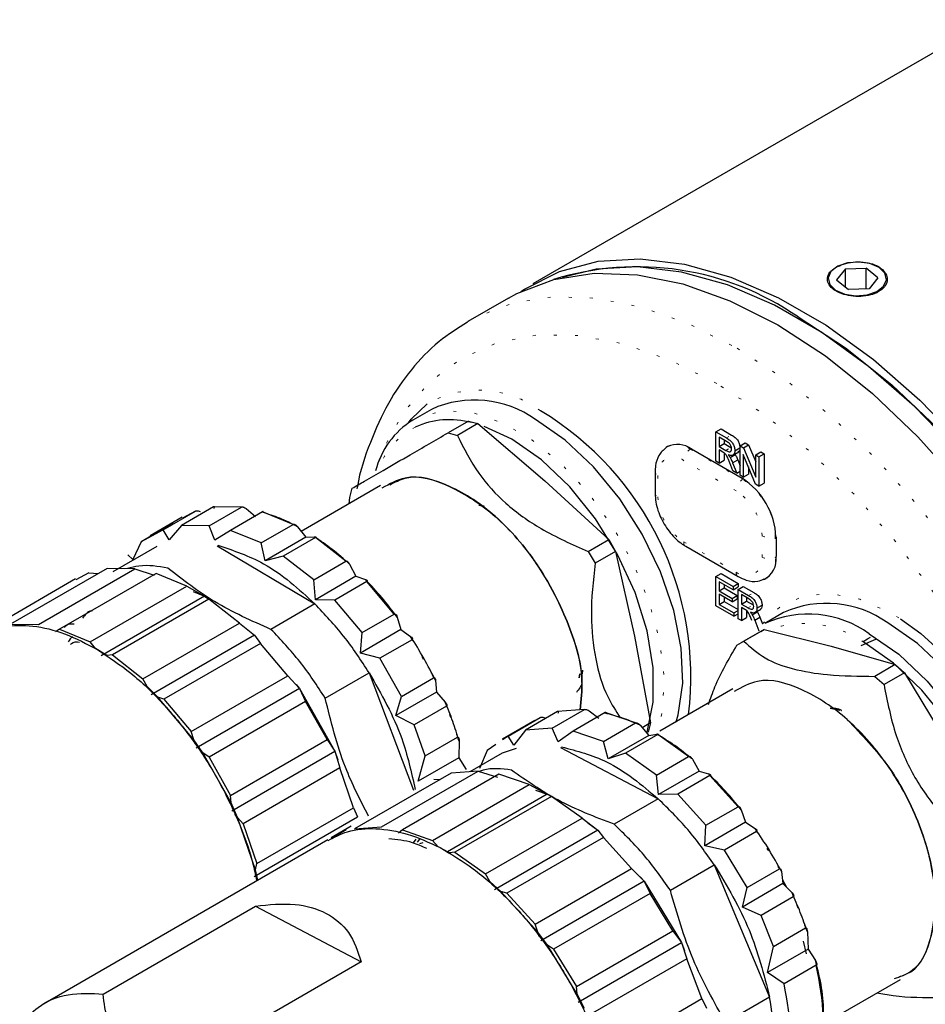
# Model space of a CAD drawing. Header units: millimetres. Extents: x 113 to 1343, y 162 to 690.
# Tile 21 of 46: x 692 to 723, y 202 to 236. Entities that reach past the tile are written whole.
import ezdxf

# ---------------------------------------------------------------- set-up
doc = ezdxf.new("R2010")
doc.units = ezdxf.units.MM
doc.linetypes.add('DOT2', pattern=[0.635, 0, -0.635])

msp = doc.modelspace()

# ---------------------------------------------------------------- linework, layer by layer
at = {"color": 7, "linetype": 'Continuous', "lineweight": 25}
for p, q in [((751.572, 251.036), (709.617, 226.816)), ((720.499, 227.337), (720.187, 226.961)), ((720.499, 227.337), (721.218, 227.369)), ((720.499, 226.699), (720.499, 227.337)), ((721.626, 227.026), (721.218, 227.369)), ((721.218, 226.646), (721.218, 227.369)), ((720.187, 226.961), (720.595, 226.618)), ((721.626, 227.026), (721.315, 226.65)), ((721.315, 226.65), (720.595, 226.618)), ((708.763, 226.323), (707.349, 225.507)), ((706.086, 222.453), (705.438, 222.079)), ((707.376, 222.043), (706.664, 221.633)), ((707.376, 222.043), (707.701, 221.956)), ((707.701, 221.956), (706.99, 221.545)), ((707.701, 221.956), (710.03, 219.967)), ((715.989, 221.668), (716.165, 221.77)), ((716.165, 221.77), (716.532, 221.559)), ((706.664, 221.633), (706.99, 221.545)), ((715.989, 220.648), (715.989, 221.668)), ((715.989, 221.668), (716.355, 221.456)), ((716.36, 221.336), (716.102, 221.485)), ((716.102, 221.485), (716.102, 221.158)), ((716.279, 221.383), (716.279, 221.26)), ((714.3, 221.156), (714.259, 221.129)), ((715.132, 221.074), (716.9, 220.054)), ((716.102, 221.158), (716.279, 221.26)), ((716.102, 221.158), (716.334, 221.024)), ((716.227, 220.968), (716.102, 221.04)), ((716.102, 221.04), (716.102, 220.582)), ((716.279, 221.26), (716.511, 221.126)), ((716.646, 221.014), (716.823, 221.116)), ((716.827, 221.184), (717.004, 221.286)), ((716.827, 220.164), (716.827, 221.184)), ((716.827, 221.184), (716.947, 221.115)), ((716.947, 221.115), (717.124, 221.217)), ((716.947, 221.115), (717.371, 220.092)), ((717.004, 221.286), (717.124, 221.217)), ((717.124, 221.217), (717.371, 220.621)), ((716.102, 220.582), (716.279, 220.684)), ((716.279, 220.934), (716.279, 220.684)), ((716.48, 220.783), (716.657, 220.885)), ((716.56, 220.847), (716.781, 220.975)), ((716.569, 220.594), (716.746, 220.696)), ((716.648, 220.899), (716.657, 220.885)), ((716.746, 220.696), (716.827, 220.487)), ((717.364, 219.854), (716.94, 220.877)), ((716.94, 220.877), (716.94, 220.098)), ((717.371, 220.87), (717.548, 220.972)), ((717.371, 220.092), (717.371, 220.87)), ((717.371, 220.87), (717.484, 220.805)), ((717.484, 220.805), (717.661, 220.907)), ((717.484, 220.805), (717.484, 219.784)), ((717.548, 220.972), (717.661, 220.907)), ((717.661, 220.907), (717.661, 219.886)), ((716.102, 220.582), (715.989, 220.648)), ((716.577, 220.308), (716.469, 220.586)), ((716.569, 220.594), (716.71, 220.231)), ((716.71, 220.231), (716.577, 220.308)), ((717.117, 220.45), (717.117, 220.2)), ((710.03, 219.967), (712.255, 217.919)), ((713.87, 220.283), (713.87, 219.535)), ((716.71, 220.231), (716.827, 220.299)), ((716.94, 220.098), (716.827, 220.164)), ((716.94, 220.098), (717.117, 220.2)), ((704.319, 219.798), (701.557, 218.203)), ((703.244, 219.382), (703.331, 219.708)), ((717.484, 219.784), (717.364, 219.854)), ((717.484, 219.784), (717.661, 219.886)), ((703.228, 219.168), (703.244, 219.382)), ((698.506, 219.06), (697.386, 218.414)), ((698.352, 218.405), (699.472, 219.051)), ((699.472, 219.051), (698.506, 219.06)), ((699.635, 218.997), (699.966, 218.72)), ((707.732, 219.121), (707.921, 219.086)), ((707.732, 219.121), (707.921, 219.086)), ((707.921, 219.086), (707.732, 219.121)), ((697.413, 218.697), (696.293, 218.051)), ((696.755, 218.264), (697.874, 218.91)), ((697.874, 218.91), (697.429, 218.667)), ((700.21, 218.889), (699.09, 218.242)), ((701.275, 218.451), (700.21, 218.889)), ((697.103, 218.489), (695.983, 217.843)), ((696.755, 218.264), (695.983, 217.843)), ((696.963, 217.918), (696.755, 218.264)), ((697.386, 218.414), (696.963, 217.918)), ((698.352, 218.405), (697.386, 218.414)), ((698.551, 217.903), (698.352, 218.405)), ((700.156, 217.804), (701.275, 218.451)), ((701.426, 218.368), (701.717, 218)), ((699.09, 218.242), (698.551, 217.903)), ((700.156, 217.804), (699.09, 218.242)), ((701.717, 218), (700.303, 217.183)), ((702.048, 217.992), (700.928, 217.346)), ((701.717, 218), (702.013, 218.02)), ((703.109, 217.168), (702.048, 217.992)), ((711.543, 217.508), (712.255, 217.919)), ((712.255, 217.919), (712.493, 217.506)), ((718.078, 218.012), (718.078, 217.332)), ((696.528, 217.677), (694.998, 216.794)), ((695.983, 217.843), (695.694, 217.226)), ((698.627, 217.701), (702.031, 215.68)), ((700.303, 217.183), (700.156, 217.804)), ((714.936, 217.689), (716.762, 216.634)), ((695.694, 217.226), (695.52, 217.396)), ((700.928, 217.346), (700.303, 217.183)), ((701.989, 216.522), (700.928, 217.346)), ((711.543, 217.508), (711.781, 217.095)), ((712.493, 217.506), (711.781, 217.095)), ((712.493, 217.506), (713.155, 214.555)), ((694.801, 216.918), (691.442, 214.979)), ((692.409, 214.968), (695.767, 216.907)), ((695.767, 216.907), (694.801, 216.918)), ((695.767, 216.907), (696.438, 216.677)), ((701.989, 216.522), (703.109, 217.168)), ((703.238, 217.068), (703.461, 216.645)), ((693.7, 216.554), (690.342, 214.615)), ((696.506, 216.743), (693.147, 214.804)), ((694.169, 216.769), (693.717, 216.525)), ((694.169, 216.769), (694.484, 216.735)), ((697.571, 216.303), (696.506, 216.743)), ((703.461, 216.645), (702.047, 215.829)), ((703.461, 216.645), (703.794, 216.529)), ((715.989, 216.633), (716.165, 216.735)), ((715.989, 215.612), (715.989, 216.633)), ((715.989, 216.633), (716.589, 216.286)), ((716.165, 216.735), (716.766, 216.388)), ((717.689, 216.548), (717.733, 216.57)), ((694.213, 214.364), (697.571, 216.303)), ((697.571, 216.303), (698.19, 215.954)), ((702.047, 215.829), (701.989, 216.522)), ((703.84, 216.458), (702.72, 215.812)), ((704.792, 215.329), (703.84, 216.458)), ((716.589, 216.168), (716.102, 216.45)), ((716.102, 216.45), (716.102, 216.136)), ((716.102, 216.136), (716.279, 216.238)), ((716.279, 216.348), (716.279, 216.238)), ((716.279, 216.238), (716.732, 215.976)), ((716.589, 216.286), (716.766, 216.388)), ((716.589, 216.286), (716.589, 216.168)), ((716.589, 216.168), (716.766, 216.271)), ((716.759, 216.188), (716.936, 216.29)), ((716.766, 216.388), (716.766, 216.271)), ((716.936, 216.29), (717.303, 216.078)), ((698.19, 215.954), (694.595, 213.879)), ((697.796, 216.117), (698.19, 215.954)), ((698.19, 215.954), (698.344, 215.844)), ((716.102, 216.136), (716.555, 215.874)), ((716.555, 215.756), (716.102, 216.018)), ((716.102, 216.018), (716.102, 215.665)), ((716.279, 215.916), (716.279, 215.767)), ((716.555, 215.874), (716.732, 215.976)), ((716.555, 215.874), (716.555, 215.756)), ((716.555, 215.756), (716.732, 215.858)), ((716.732, 215.976), (716.732, 215.858)), ((716.759, 215.167), (716.759, 216.188)), ((716.759, 216.188), (717.126, 215.976)), ((717.13, 215.856), (716.872, 216.005)), ((716.872, 216.005), (716.872, 215.678)), ((717.049, 215.903), (717.049, 215.78)), ((698.344, 215.844), (694.985, 213.905)), ((699.405, 215.018), (698.344, 215.844)), ((702.031, 215.68), (700.502, 214.797)), ((702.72, 215.812), (702.047, 215.829)), ((703.673, 214.682), (702.72, 215.812)), ((716.612, 215.252), (715.989, 215.612)), ((716.102, 215.665), (716.279, 215.767)), ((716.102, 215.665), (716.612, 215.37)), ((716.279, 215.767), (716.759, 215.489)), ((716.872, 215.678), (717.049, 215.78)), ((716.872, 215.678), (717.104, 215.544)), ((716.998, 215.488), (716.872, 215.56)), ((716.872, 215.56), (716.872, 215.102)), ((717.049, 215.78), (717.281, 215.646)), ((717.416, 215.533), (717.593, 215.636)), ((703.673, 214.682), (704.792, 215.329)), ((704.893, 215.224), (705.027, 214.788)), ((716.612, 215.37), (716.759, 215.455)), ((716.612, 215.37), (716.612, 215.252)), ((716.612, 215.252), (716.759, 215.338)), ((716.872, 215.102), (716.759, 215.167)), ((716.872, 215.102), (717.049, 215.204)), ((717.049, 215.454), (717.049, 215.204)), ((717.251, 215.303), (717.428, 215.405)), ((717.33, 215.367), (717.551, 215.495)), ((717.34, 215.114), (717.516, 215.216)), ((717.419, 215.418), (717.428, 215.405)), ((717.516, 215.216), (717.605, 214.988)), ((718.342, 215.378), (717.694, 215.003)), ((691.442, 214.979), (692.409, 214.968)), ((696.046, 213.079), (699.405, 215.018)), ((699.405, 215.018), (699.934, 214.597)), ((717.34, 215.114), (717.48, 214.751)), ((693.147, 214.804), (692.999, 214.706)), ((693.147, 214.804), (694.213, 214.364)), ((699.934, 214.597), (696.339, 212.521)), ((699.699, 214.779), (699.934, 214.597)), ((699.934, 214.597), (700.136, 214.307)), ((705.027, 214.788), (703.613, 213.971)), ((703.613, 213.971), (703.673, 214.682)), ((705.027, 214.788), (705.363, 214.547)), ((713.155, 214.555), (713.713, 211.544)), ((717.549, 214.727), (716.838, 214.317)), ((717.67, 214.792), (716.959, 214.382)), ((717.551, 214.724), (717.67, 214.792)), ((717.67, 214.792), (719.998, 214.212)), ((721.262, 214.465), (721.361, 214.522)), ((694.399, 214.128), (694.213, 214.364)), ((700.136, 214.307), (696.777, 212.368)), ((701.087, 213.176), (700.136, 214.307)), ((705.411, 214.437), (704.291, 213.791)), ((716.72, 214.244), (716.959, 214.382)), ((719.998, 214.212), (722.224, 213.573)), ((721.039, 214.238), (721.55, 214.461)), ((721.11, 214.377), (721.262, 214.465)), ((694.509, 214.066), (694.391, 214.134)), ((694.795, 213.892), (694.509, 214.063)), ((694.985, 213.905), (694.795, 213.892)), ((694.985, 213.905), (696.046, 213.079)), ((704.291, 213.791), (703.613, 213.971)), ((705.042, 212.466), (704.291, 213.791)), ((722.224, 213.573), (721.512, 213.162)), ((722.224, 213.573), (722.549, 213.284)), ((697.728, 211.237), (701.087, 213.176)), ((701.087, 213.176), (701.498, 212.738)), ((702.391, 212.406), (703.92, 213.289)), ((703.92, 213.289), (705.468, 209.196)), ((705.042, 212.466), (706.161, 213.113)), ((711.256, 213.245), (711.23, 213.106)), ((711.23, 213.106), (711.256, 213.245)), ((711.345, 213.374), (711.337, 213.235)), ((711.345, 213.374), (711.337, 213.235)), ((721.512, 213.162), (721.837, 212.873)), ((722.549, 213.284), (721.837, 212.873)), ((722.549, 213.284), (724.267, 210.427)), ((696.189, 212.808), (696.046, 213.079)), ((696.564, 212.443), (696.189, 212.808)), ((701.379, 212.879), (701.498, 212.738)), ((706.23, 213.018), (706.261, 212.61)), ((697.814, 210.957), (696.564, 212.443)), ((696.777, 212.368), (696.564, 212.443)), ((701.498, 212.738), (697.903, 210.662)), ((701.498, 212.738), (701.705, 212.284)), ((701.498, 212.738), (702.73, 210.559)), ((706.261, 212.61), (704.846, 211.794)), ((704.846, 211.794), (705.042, 212.466)), ((706.261, 212.61), (706.568, 212.269)), ((716.576, 212.722), (714.04, 211.258)), ((696.777, 212.368), (697.728, 211.237)), ((701.705, 212.284), (698.346, 210.345)), ((702.454, 210.959), (701.705, 212.284)), ((706.607, 212.126), (705.487, 211.48)), ((705.487, 211.48), (704.846, 211.794)), ((710.477, 211.934), (709.357, 211.288)), ((710.294, 211.359), (711.414, 212.006)), ((711.414, 212.006), (710.477, 211.934)), ((712.137, 211.901), (711.018, 211.254)), ((711.578, 211.958), (711.912, 211.701)), ((713.192, 211.54), (712.137, 211.901)), ((719.963, 212.05), (720.3, 211.988)), ((720.3, 211.988), (719.963, 212.05)), ((705.873, 210.397), (705.487, 211.48)), ((709.669, 211.622), (708.55, 210.975)), ((708.753, 211.082), (709.872, 211.728)), ((712.073, 210.893), (713.192, 211.54)), ((713.346, 211.462), (713.647, 211.108)), ((713.713, 211.544), (713.42, 211.375)), ((713.713, 211.544), (713.626, 211.218)), ((697.814, 210.957), (697.728, 211.237)), ((708.753, 211.082), (708.564, 210.952)), ((708.958, 210.767), (708.753, 211.082)), ((709.357, 211.288), (708.958, 210.767)), ((710.294, 211.359), (709.357, 211.288)), ((710.498, 210.885), (710.294, 211.359)), ((711.018, 211.254), (710.498, 210.885)), ((712.073, 210.893), (711.018, 211.254)), ((713.647, 211.108), (712.232, 210.291)), ((713.964, 211.133), (712.844, 210.487)), ((713.647, 211.108), (713.932, 211.153)), ((715.034, 210.375), (713.964, 211.133)), ((698.131, 210.5), (697.814, 210.957)), ((697.859, 210.808), (697.814, 210.957)), ((699.096, 209.02), (702.454, 210.959)), ((702.454, 210.959), (702.73, 210.559)), ((705.873, 210.397), (706.992, 211.043)), ((707.049, 210.907), (707.042, 210.325)), ((708.323, 210.788), (708.025, 210.585)), ((712.232, 210.291), (712.073, 210.893)), ((699.115, 208.759), (698.131, 210.5)), ((698.346, 210.345), (698.131, 210.5)), ((699.135, 208.484), (702.73, 210.559)), ((702.73, 210.559), (702.899, 209.973)), ((702.73, 210.559), (702.833, 210.257)), ((705.628, 209.509), (705.873, 210.397)), ((708.544, 210.489), (707.421, 209.841)), ((708.025, 210.585), (707.762, 209.95)), ((709.034, 210.651), (708.544, 210.489)), ((710.583, 210.686), (713.979, 208.897)), ((712.844, 210.487), (712.232, 210.291)), ((713.914, 209.729), (712.844, 210.487)), ((713.914, 209.729), (715.034, 210.375)), ((698.346, 210.345), (699.096, 209.02)), ((707.042, 210.325), (705.628, 209.509)), ((707.042, 210.325), (707.29, 209.916)), ((715.168, 210.277), (715.405, 209.861)), ((702.899, 209.973), (699.54, 208.034)), ((703.373, 208.583), (702.899, 209.973)), ((706.771, 209.793), (703.413, 207.854)), ((704.35, 207.923), (707.709, 209.862)), ((708.433, 209.756), (705.074, 207.817)), ((707.709, 209.862), (706.771, 209.793)), ((707.709, 209.862), (708.384, 209.659)), ((709.488, 209.393), (708.433, 209.756)), ((713.991, 209.045), (713.914, 209.729)), ((715.405, 209.861), (713.991, 209.045)), ((715.778, 209.707), (714.659, 209.061)), ((715.405, 209.861), (715.733, 209.77)), ((716.758, 208.626), (715.778, 209.707)), ((706.129, 207.454), (709.488, 209.393)), ((706.166, 209.588), (706.391, 209.573)), ((709.488, 209.393), (710.119, 209.062)), ((699.115, 208.759), (699.096, 209.02)), ((710.119, 209.062), (706.648, 207.058)), ((709.71, 209.203), (710.119, 209.062)), ((710.119, 209.062), (710.26, 208.985)), ((710.36, 208.929), (710.211, 209.015)), ((714.659, 209.061), (713.991, 209.045)), ((715.638, 207.98), (714.659, 209.061)), ((699.343, 208.253), (699.115, 208.759)), ((710.26, 208.985), (706.901, 207.046)), ((711.33, 208.225), (710.26, 208.985)), ((713.979, 208.897), (712.45, 208.014)), ((699.343, 208.253), (699.241, 208.366)), ((700.014, 206.644), (703.373, 208.583)), ((703.373, 208.583), (703.509, 208.274)), ((715.638, 207.98), (716.758, 208.626)), ((716.865, 208.522), (717.016, 208.084)), ((699.965, 206.427), (699.343, 208.253)), ((699.54, 208.034), (699.343, 208.253)), ((699.54, 208.034), (700.014, 206.644)), ((699.914, 206.199), (703.509, 208.274)), ((707.971, 206.286), (711.33, 208.225)), ((711.33, 208.225), (711.877, 207.813)), ((711.527, 208.062), (711.877, 207.813)), ((717.016, 208.084), (715.602, 207.268)), ((715.602, 207.268), (715.638, 207.98)), ((717.016, 208.084), (717.354, 207.865)), ((703.297, 207.943), (702.598, 207.54)), ((702.612, 207.516), (702.807, 207.649)), ((702.807, 207.649), (703.122, 207.83)), ((703.413, 207.854), (704.35, 207.923)), ((705.074, 207.817), (704.936, 207.703)), ((705.074, 207.817), (706.129, 207.454)), ((711.877, 207.813), (708.283, 205.738)), ((711.877, 207.813), (712.074, 207.556)), ((717.402, 207.762), (716.283, 207.116)), ((702.48, 207.471), (692.581, 201.757)), ((705.547, 207.493), (705.449, 207.363)), ((705.604, 207.386), (705.684, 207.492)), ((705.788, 207.364), (705.667, 207.331)), ((706.322, 207.227), (706.129, 207.454)), ((712.074, 207.556), (708.715, 205.617)), ((713.053, 206.474), (712.074, 207.556)), ((706.718, 207.017), (706.477, 207.145)), ((706.765, 206.99), (706.648, 207.058)), ((706.901, 207.046), (706.718, 207.017)), ((706.901, 207.046), (707.971, 206.286)), ((716.283, 207.116), (715.602, 207.268)), ((717.076, 205.818), (716.283, 207.116)), ((699.965, 206.427), (700.014, 206.644)), ((700.048, 206.068), (699.965, 206.427)), ((708.123, 206.02), (707.971, 206.286)), ((709.694, 204.535), (713.053, 206.474)), ((713.053, 206.474), (713.487, 206.034)), ((714.401, 205.716), (715.93, 206.599)), ((715.93, 206.599), (717.857, 201.996)), ((717.076, 205.818), (718.196, 206.464)), ((718.271, 206.366), (718.321, 205.95)), ((708.505, 205.676), (708.123, 206.02)), ((713.487, 206.034), (709.893, 203.959)), ((713.345, 206.191), (713.487, 206.034)), ((713.487, 206.034), (713.697, 205.609)), ((713.487, 206.034), (714.79, 203.899)), ((718.321, 205.95), (716.907, 205.134)), ((718.305, 206.082), (718.439, 205.829)), ((718.321, 205.95), (718.636, 205.625)), ((709.791, 204.255), (708.505, 205.676)), ((708.715, 205.617), (708.505, 205.676)), ((708.715, 205.617), (709.694, 204.535)), ((713.697, 205.609), (710.338, 203.67)), ((714.489, 204.31), (713.697, 205.609)), ((716.907, 205.134), (717.076, 205.818)), ((718.677, 205.488), (717.557, 204.842)), ((694.664, 202.107), (699.967, 205.169)), ((699.967, 205.169), (703.643, 203.233)), ((717.557, 204.842), (716.907, 205.134)), ((717.985, 203.761), (717.557, 204.842)), ((709.791, 204.255), (709.694, 204.535)), ((710.121, 203.811), (709.791, 204.255)), ((709.841, 204.108), (709.791, 204.255)), ((711.131, 202.371), (714.489, 204.31)), ((714.489, 204.31), (714.79, 203.899)), ((717.985, 203.761), (719.105, 204.408)), ((719.17, 204.267), (719.193, 203.669)), ((711.196, 201.824), (714.79, 203.899)), ((714.79, 203.899), (714.969, 203.334)), ((714.79, 203.899), (714.898, 203.617)), ((719.02, 203.945), (719.131, 203.504)), ((711.162, 202.105), (710.121, 203.811)), ((710.338, 203.67), (710.121, 203.811)), ((710.338, 203.67), (711.131, 202.371)), ((717.778, 202.852), (717.985, 203.761)), ((719.193, 203.669), (717.778, 202.852)), ((719.193, 203.669), (719.454, 203.269)), ((703.643, 203.233), (698.34, 200.171)), ((714.969, 203.334), (711.611, 201.395)), ((715.498, 201.946), (714.969, 203.334)), ((718.358, 202.462), (717.778, 202.852)), ((719.478, 203.108), (718.358, 202.462)), ((719.704, 201.057), (722.409, 202.618)), ((711.162, 202.105), (711.131, 202.371)), ((711.409, 201.604), (711.162, 202.105)), ((712.14, 200.007), (715.498, 201.946)), ((715.498, 201.946), (715.66, 201.617)), ((717.857, 201.996), (716.327, 201.113))]:
    msp.add_line(p, q, dxfattribs=at)
at = {"color": 7, "linetype": 'DOT2', "lineweight": 18}
for p, q in [((716.355, 221.456), (716.532, 221.559)), ((715.115, 221.083), (715.09, 221.067)), ((715.09, 221.067), (716.917, 220.013)), ((716.334, 221.024), (716.511, 221.126)), ((716.693, 219.612), (714.867, 220.667)), ((713.967, 220.147), (713.967, 219.399)), ((716.917, 220.013), (716.941, 220.029)), ((717.593, 217.306), (717.593, 218.054)), ((718.077, 218.061), (718.051, 218.048)), ((718.051, 218.048), (718.051, 217.299)), ((714.867, 217.841), (716.693, 216.787)), ((718.051, 217.299), (718.078, 217.313)), ((717.126, 215.976), (717.303, 216.078)), ((717.104, 215.544), (717.281, 215.646)), ((706.161, 213.113), (705.411, 214.437)), ((706.992, 211.043), (706.607, 212.126)), ((718.196, 206.464), (717.402, 207.762)), ((719.105, 204.408), (718.677, 205.488))]:
    msp.add_line(p, q, dxfattribs=at)
at = {"color": 7, "linetype": 'Continuous', "lineweight": 25, "flags": 128}
for points in [[(709.2, 226.553), (709.327, 226.638), (710.54, 227.253), (711.887, 227.606), (713.346, 227.69), (714.894, 227.504), (716.507, 227.051), (718.159, 226.338), (719.824, 225.377), (721.476, 224.183), (723.088, 222.774), (724.637, 221.172), (726.096, 219.404), (727.443, 217.496), (728.656, 215.479), (729.718, 213.385), (730.61, 211.247), (731.319, 209.098), (731.833, 206.972), (732.145, 204.903), (732.25, 202.924)], [(721.663, 227.386), (721.345, 227.523), (720.961, 227.579), (720.568, 227.547), (720.227, 227.43), (719.99, 227.247), (719.892, 227.025), (719.948, 226.798), (720.15, 226.602), (720.468, 226.464), (720.852, 226.408), (721.245, 226.44), (721.586, 226.557), (721.823, 226.74), (721.921, 226.962), (721.865, 227.189), (721.663, 227.386)], [(708.763, 226.323), (709.061, 226.485), (710.344, 226.97), (711.75, 227.188), (713.256, 227.137), (714.84, 226.817), (716.475, 226.233), (718.137, 225.395)], [(731.955, 202.924), (731.852, 204.881), (731.543, 206.927), (731.034, 209.029), (730.333, 211.154), (729.451, 213.269), (728.402, 215.34), (727.201, 217.334), (725.869, 219.22), (724.427, 220.969), (722.896, 222.553), (721.301, 223.946), (719.667, 225.128), (718.021, 226.078), (716.387, 226.783), (714.793, 227.231), (713.262, 227.415), (711.819, 227.332), (710.65, 227.042)], [(718.844, 225.667), (720.491, 224.597), (722.112, 223.304), (723.681, 221.809), (725.175, 220.136), (726.568, 218.31), (727.839, 216.361), (728.969, 214.32), (729.939, 212.219), (730.734, 210.09), (731.341, 207.967), (731.752, 205.885), (731.959, 203.875), (731.959, 201.969), (731.752, 200.198), (731.341, 198.589), (730.734, 197.168), (729.939, 195.957), (728.969, 194.976), (728.852, 194.882)], [(718.137, 225.395), (719.799, 224.315), (721.434, 223.01), (723.018, 221.502), (724.524, 219.814), (725.93, 217.972), (727.213, 216.006), (728.353, 213.946), (729.331, 211.826), (730.133, 209.678), (730.746, 207.537), (731.16, 205.435), (731.369, 203.407), (731.369, 201.485), (731.16, 199.698), (730.746, 198.074), (730.133, 196.641), (729.331, 195.419), (728.353, 194.428), (727.511, 193.846)], [(705.294, 221.989), (705.387, 222.114), (705.942, 222.646)], [(714.604, 211.584), (714.674, 211.826), (714.831, 212.919), (714.778, 214.145), (714.518, 215.455), (714.061, 216.794), (713.426, 218.108), (712.639, 219.343), (711.732, 220.447), (710.743, 221.377), (709.711, 222.094)], [(713.586, 211.193), (713.593, 211.214), (713.808, 212.259), (713.808, 213.454), (713.593, 214.747), (713.172, 216.081), (712.564, 217.399), (711.795, 218.643), (710.899, 219.758), (709.915, 220.695), (708.886, 221.414), (707.921, 221.861)], [(725.592, 202.82), (726.021, 203.135), (726.57, 203.835), (726.93, 204.75), (727.087, 205.843), (727.035, 207.07), (726.775, 208.38), (726.318, 209.719), (725.683, 211.032), (724.896, 212.267), (723.989, 213.372), (722.999, 214.302), (721.967, 215.019)], [(722.415, 215.161), (723.119, 214.658), (724.145, 213.717), (725.09, 212.592), (725.915, 211.33), (726.587, 209.98), (727.077, 208.6), (727.368, 207.243), (727.445, 205.966), (727.307, 204.821), (726.959, 203.854), (726.631, 203.346)], [(721.319, 214.645), (722.351, 213.928), (723.341, 212.998), (724.248, 211.893), (725.035, 210.658), (725.67, 209.345), (726.126, 208.005), (726.386, 206.696), (726.439, 205.469), (726.282, 204.376), (725.922, 203.461), (725.373, 202.761), (724.944, 202.446)], [(725.064, 202.871), (725.429, 203.29), (725.85, 204.139), (726.065, 205.183), (726.065, 206.378), (725.85, 207.671), (725.429, 209.006), (724.821, 210.324), (724.052, 211.567), (723.155, 212.682), (722.171, 213.619), (721.142, 214.338)]]:
    msp.add_lwpolyline(points, dxfattribs=at)
at = {"color": 7, "linetype": 'DOT2', "lineweight": 18, "flags": 128}
for points in [[(707.341, 225.503), (707.647, 225.668), (708.93, 226.153), (710.336, 226.372), (711.842, 226.321), (713.426, 226.001), (715.061, 225.417), (716.723, 224.578)], [(716.016, 223.354), (714.377, 224.175), (712.767, 224.735), (711.213, 225.023), (709.74, 225.035), (708.375, 224.769), (707.141, 224.232), (706.058, 223.432), (705.146, 222.382), (704.42, 221.101), (704.061, 220.177)], [(716.723, 224.578), (718.385, 223.498), (720.02, 222.194), (721.604, 220.686), (723.11, 218.997), (724.516, 217.156), (725.799, 215.189), (726.938, 213.13), (727.917, 211.01), (728.719, 208.862), (729.332, 206.72), (729.746, 204.619), (729.955, 202.591), (729.955, 200.668), (729.746, 198.881), (729.332, 197.258), (728.719, 195.824), (727.917, 194.602), (726.938, 193.612), (726.281, 193.14)], [(719.041, 193.047), (719.264, 192.985), (720.819, 192.697), (722.291, 192.685), (723.656, 192.951), (724.891, 193.488), (725.973, 194.289), (726.885, 195.338), (727.611, 196.62), (728.139, 198.11), (728.459, 199.785), (728.567, 201.614), (728.459, 203.568), (728.139, 205.613), (727.611, 207.712), (726.885, 209.832), (725.973, 211.935), (724.891, 213.985), (723.656, 215.948), (722.291, 217.789), (720.819, 219.478), (719.264, 220.985), (717.654, 222.284), (716.016, 223.354)], [(705.438, 222.079), (705.723, 222.22), (706.575, 222.412), (707.528, 222.335), (708.544, 221.989), (709.581, 221.39), (710.597, 220.563), (711.55, 219.54), (712.402, 218.364), (713.116, 217.084), (713.665, 215.75), (714.025, 214.419), (714.182, 213.144), (714.13, 211.978), (713.963, 211.233)], [(717.605, 214.988), (718.247, 215.605), (719.049, 215.96), (719.976, 216.041), (720.991, 215.844), (722.053, 215.376), (722.415, 215.161)]]:
    msp.add_lwpolyline(points, dxfattribs=at)
at = {"color": 7, "linetype": 'Continuous', "lineweight": 25}
for centre, radius, start, end in [((713.257, 217.598), 9.815, 55.3001, 107.3511), ((707.589, 219.152), 3.627, 54.2051, 114.4845), ((704.285, 213.134), 10.829, 353.1007, 58.8431), ((706.97, 219.601), 2.913, 121.7362, 165.8984), ((706.718, 219.207), 2.886, 74.7416, 114.4273), ((714.644, 220.393), 0.838, 54.3823, 114.3075), ((715.519, 217.896), 2.561, 2.6057, 57.3944), ((717.314, 217.224), 0.772, 295.8547, 8.0183), ((719.846, 212.077), 3.627, 54.2051, 114.4845), ((719.198, 211.703), 3.627, 54.2051, 114.4845)]:
    msp.add_arc(centre, radius, start, end, dxfattribs=at)
at = {"color": 7, "linetype": 'DOT2', "lineweight": 18}
for centre, radius, start, end in [((707.728, 219.522), 3.598, 53.1164, 119.7642), ((706.731, 219.493), 2.634, 117.2584, 160.4661), ((714.627, 220.444), 0.776, 53.3628, 118.8502), ((715.382, 220.642), 0.516, 124.4681, 177.2639), ((714.516, 220.236), 0.555, 50.7969, 189.2141), ((714.034, 220.298), 0.165, 185.2543, 246.1027), ((717.209, 219.587), 0.516, 124.4649, 177.2671), ((715.588, 217.935), 2.466, 2.6057, 57.3942), ((714.03, 219.547), 0.161, 184.2697, 247.0402), ((715.92, 219.488), 1.954, 182.6057, 237.3941), ((715.64, 217.966), 1.954, 2.6051, 57.3947), ((717.829, 218.513), 0.516, 242.739, 295.5288), ((715.026, 217.822), 0.161, 172.9543, 235.7365), ((717.044, 217.217), 0.555, 230.7966, 9.2144), ((717.829, 217.765), 0.516, 242.7384, 295.5294), ((717.303, 217.198), 0.755, 299.9181, 7.6561), ((716.853, 216.767), 0.161, 172.9551, 235.746), ((719.066, 211.431), 3.573, 54.4579, 109.9711)]:
    msp.add_arc(centre, radius, start, end, dxfattribs=at)
at = {"color": 7, "linetype": 'Continuous', "lineweight": 25}
for points, knots in [([(721.783, 227.318), (721.737, 227.353), (721.611, 227.452), (721.349, 227.547), (721.02, 227.594), (720.677, 227.574), (720.359, 227.495), (720.098, 227.365), (719.914, 227.194), (719.842, 226.979), (719.918, 226.765), (720.103, 226.595), (720.366, 226.466), (720.685, 226.388), (721.027, 226.371), (721.358, 226.418), (721.643, 226.528), (721.854, 226.694), (721.963, 226.909), (721.938, 227.146), (721.836, 227.258), (721.783, 227.318)], [0, 0, 0, 0, 0.032928, 0.091625, 0.156495, 0.223332, 0.287102, 0.343184, 0.389216, 0.427436, 0.465815, 0.512179, 0.568465, 0.632229, 0.699047, 0.763922, 0.822485, 0.872395, 0.914776, 0.955003, 1, 1, 1, 1]), ([(707.347, 225.491), (707.005, 225.275), (706.277, 224.816), (705.35, 223.843), (704.539, 222.659), (703.927, 221.282), (703.586, 220.269), (703.5, 219.714), (703.496, 219.687)], [0, 0, 0, 0, 0.168222, 0.359077, 0.55676, 0.765528, 0.988239, 1, 1, 1, 1]), ([(703.331, 219.708), (703.472, 219.789), (703.831, 219.997), (704.502, 220.384), (705.472, 220.944), (706.224, 221.378), (706.664, 221.633)], [0, 0, 0, 0, 0.1272277, 0.3232373, 0.6034187, 1, 1, 1, 1]), ([(706.99, 221.545), (707.217, 221.093), (707.655, 220.22), (708.671, 219.126), (709.966, 218.204), (710.985, 217.754), (711.543, 217.508)], [0, 0, 0, 0, 0.241873, 0.466798, 0.708024, 1, 1, 1, 1]), ([(716.355, 221.456), (716.397, 221.431), (716.485, 221.378), (716.582, 221.265), (716.635, 221.136), (716.642, 221.053), (716.646, 221.014)], [0, 0, 0, 0, 0.260473, 0.552995, 0.788161, 1, 1, 1, 1]), ([(716.532, 221.076), (716.529, 221.106), (716.521, 221.168), (716.464, 221.265), (716.398, 221.31), (716.36, 221.336)], [0, 0, 0, 0, 0.273726, 0.575445, 1, 1, 1, 1]), ([(716.532, 221.559), (716.574, 221.534), (716.662, 221.48), (716.759, 221.367), (716.812, 221.238), (716.819, 221.155), (716.823, 221.116)], [0, 0, 0, 0, 0.260465, 0.552988, 0.78816, 1, 1, 1, 1]), ([(714.25, 221.122), (714.159, 221.038), (713.973, 220.866), (713.881, 220.547), (713.873, 220.352), (713.87, 220.283)], [0, 0, 0, 0, 0.383052, 0.783655, 1, 1, 1, 1]), ([(716.334, 221.024), (716.359, 221.01), (716.404, 220.985), (716.48, 220.965), (716.529, 221.016), (716.531, 221.055), (716.532, 221.076)], [0, 0, 0, 0, 0.318245, 0.582203, 0.768513, 1, 1, 1, 1]), ([(716.646, 221.014), (716.644, 220.978), (716.642, 220.913), (716.549, 220.823), (716.468, 220.853), (716.416, 220.872)], [0, 0, 0, 0, 0.311037, 0.559222, 1, 1, 1, 1]), ([(716.823, 221.116), (716.822, 221.078), (716.821, 221.017), (716.773, 220.981), (716.755, 220.967)], [0, 0, 0, 0, 0.617247, 1, 1, 1, 1]), ([(716.287, 220.929), (716.276, 220.937), (716.257, 220.951), (716.236, 220.963), (716.227, 220.968)], [0, 0, 0, 0, 0.57004, 1, 1, 1, 1]), ([(716.469, 220.586), (716.453, 220.627), (716.426, 220.695), (716.385, 220.789), (716.346, 220.867), (716.307, 220.908), (716.287, 220.929)], [0, 0, 0, 0, 0.339807, 0.561345, 0.784692, 1, 1, 1, 1]), ([(716.416, 220.872), (716.429, 220.856), (716.452, 220.828), (716.472, 220.797), (716.48, 220.783)], [0, 0, 0, 0, 0.55629, 1, 1, 1, 1]), ([(716.48, 220.783), (716.499, 220.748), (716.531, 220.687), (716.558, 220.622), (716.569, 220.594)], [0, 0, 0, 0, 0.562761, 1, 1, 1, 1]), ([(716.657, 220.885), (716.676, 220.85), (716.708, 220.789), (716.734, 220.724), (716.746, 220.696)], [0, 0, 0, 0, 0.562761, 1, 1, 1, 1]), ([(711.266, 211.995), (711.301, 212.333), (711.41, 213.379), (710.84, 215.146), (709.839, 217.096), (708.425, 218.744), (706.879, 219.794), (705.358, 220.26), (704.63, 219.856), (704.366, 219.71)], [0, 0, 0, 0, 0.084812, 0.262369, 0.452498, 0.636219, 0.796667, 0.926323, 1, 1, 1, 1]), ([(704.635, 219.822), (704.812, 219.916), (705.455, 220.255), (706.882, 219.777), (708.424, 218.745), (709.837, 217.093), (710.837, 215.146), (711.407, 213.379), (711.298, 212.333), (711.263, 211.994)], [0, 0, 0, 0, 0.050522, 0.183394, 0.347821, 0.536098, 0.730942, 0.912903, 1, 1, 1, 1]), ([(713.87, 219.535), (713.876, 219.43), (713.895, 219.128), (714.067, 218.645), (714.38, 218.147), (714.697, 217.836), (714.896, 217.713), (714.936, 217.689)], [0, 0, 0, 0, 0.142206, 0.408491, 0.683116, 0.936969, 1, 1, 1, 1]), ([(698.52, 219.007), (698.527, 219.022), (698.537, 219.039), (698.534, 219.062), (698.526, 219.067), (698.516, 219.065), (698.509, 219.062), (698.506, 219.06)], [0, 0, 0, 0, 0.5542591, 0.6629445, 0.746999, 0.8535057, 1, 1, 1, 1]), ([(699.472, 219.051), (699.477, 219.053), (699.488, 219.058), (699.509, 219.058), (699.533, 219.053), (699.579, 219.038), (699.611, 219.015), (699.635, 218.997)], [0, 0, 0, 0, 0.089957, 0.202853, 0.341226, 0.505161, 1, 1, 1, 1]), ([(697.874, 218.91), (697.879, 218.912), (697.891, 218.918), (697.911, 218.921), (697.936, 218.921), (697.981, 218.916), (698.015, 218.903), (698.04, 218.894)], [0, 0, 0, 0, 0.096442, 0.217502, 0.362417, 0.528707, 1, 1, 1, 1]), ([(700.196, 218.874), (700.205, 218.879), (700.214, 218.884), (700.232, 218.9), (700.225, 218.898), (700.22, 218.894), (700.214, 218.891), (700.21, 218.889)], [0, 0, 0, 0, 0.592269, 0.647762, 0.69017, 0.811598, 1, 1, 1, 1]), ([(701.426, 218.368), (701.222, 218.472), (700.825, 218.673), (700.402, 218.808), (700.196, 218.874)], [0, 0, 0, 0, 0.514873, 1, 1, 1, 1]), ([(701.275, 218.451), (701.28, 218.453), (701.291, 218.457), (701.312, 218.454), (701.335, 218.446), (701.378, 218.422), (701.405, 218.391), (701.426, 218.368)], [0, 0, 0, 0, 0.08595, 0.192426, 0.325271, 0.486889, 1, 1, 1, 1]), ([(702.013, 218.02), (702.028, 218.022), (702.045, 218.023), (702.065, 218.013), (702.064, 218.005), (702.057, 217.998), (702.051, 217.995), (702.048, 217.992)], [0, 0, 0, 0, 0.561668, 0.656493, 0.730304, 0.841427, 1, 1, 1, 1]), ([(703.238, 217.068), (703.039, 217.242), (702.65, 217.584), (702.222, 217.877), (702.013, 218.02)], [0, 0, 0, 0, 0.510757, 1, 1, 1, 1]), ([(698.658, 217.723), (699.203, 217.539), (700.474, 217.11), (701.466, 216.2), (702.031, 215.68)], [0, 0, 0, 0, 0.429515, 1, 1, 1, 1]), ([(696.918, 216.925), (696.577, 216.985), (696.101, 217.071), (695.639, 216.946), (695.507, 216.91)], [0, 0, 0, 0, 0.713806, 1, 1, 1, 1]), ([(700.502, 214.797), (699.832, 215.092), (698.55, 215.656), (697.445, 216.515), (696.918, 216.925)], [0, 0, 0, 0, 0.522916, 1, 1, 1, 1]), ([(703.109, 217.168), (703.113, 217.17), (703.124, 217.174), (703.143, 217.17), (703.163, 217.16), (703.201, 217.13), (703.222, 217.095), (703.238, 217.068)], [0, 0, 0, 0, 0.085392, 0.187406, 0.31528, 0.474094, 1, 1, 1, 1]), ([(711.781, 217.095), (711.715, 216.489), (711.594, 215.381), (711.752, 213.802), (712.102, 212.586), (712.504, 211.957), (712.652, 211.724)], [0, 0, 0, 0, 0.328002, 0.598998, 0.851689, 1, 1, 1, 1]), ([(716.762, 216.634), (716.852, 216.589), (717.064, 216.484), (717.399, 216.433), (717.597, 216.525), (717.67, 216.56)], [0, 0, 0, 0, 0.3182896, 0.7489002, 1, 1, 1, 1]), ([(704.893, 215.224), (704.719, 215.453), (704.374, 215.906), (703.986, 216.323), (703.794, 216.529)], [0, 0, 0, 0, 0.505336, 1, 1, 1, 1]), ([(703.794, 216.529), (703.813, 216.522), (703.837, 216.512), (703.854, 216.489), (703.856, 216.477), (703.851, 216.465), (703.844, 216.461), (703.84, 216.458)], [0, 0, 0, 0, 0.544128, 0.675816, 0.778685, 0.880226, 1, 1, 1, 1]), ([(717.126, 215.976), (717.167, 215.951), (717.256, 215.898), (717.353, 215.785), (717.405, 215.656), (717.413, 215.573), (717.416, 215.533)], [0, 0, 0, 0, 0.260473, 0.552994, 0.78816, 1, 1, 1, 1]), ([(717.303, 215.596), (717.299, 215.626), (717.292, 215.688), (717.235, 215.785), (717.169, 215.83), (717.13, 215.856)], [0, 0, 0, 0, 0.273714, 0.575443, 1, 1, 1, 1]), ([(717.303, 216.078), (717.344, 216.053), (717.432, 216), (717.53, 215.887), (717.582, 215.758), (717.59, 215.675), (717.593, 215.636)], [0, 0, 0, 0, 0.260473, 0.552995, 0.788161, 1, 1, 1, 1]), ([(703.92, 213.289), (703.636, 213.723), (703.078, 214.576), (702.376, 215.316), (702.031, 215.68)], [0, 0, 0, 0, 0.508161, 1, 1, 1, 1]), ([(717.104, 215.544), (717.129, 215.53), (717.174, 215.505), (717.251, 215.485), (717.299, 215.536), (717.302, 215.574), (717.303, 215.596)], [0, 0, 0, 0, 0.318243, 0.582199, 0.768515, 1, 1, 1, 1]), ([(717.416, 215.533), (717.415, 215.497), (717.412, 215.432), (717.319, 215.343), (717.239, 215.373), (717.187, 215.392)], [0, 0, 0, 0, 0.311046, 0.559208, 1, 1, 1, 1]), ([(717.593, 215.636), (717.592, 215.598), (717.591, 215.536), (717.544, 215.501), (717.526, 215.487)], [0, 0, 0, 0, 0.617256, 1, 1, 1, 1]), ([(694.29, 215.437), (694.274, 215.437), (694.127, 215.435), (694.032, 215.304), (693.947, 215.187)], [0, 0, 0, 0, 0.111786, 1, 1, 1, 1]), ([(704.792, 215.329), (704.797, 215.33), (704.806, 215.334), (704.824, 215.33), (704.841, 215.319), (704.87, 215.287), (704.883, 215.252), (704.893, 215.224)], [0, 0, 0, 0, 0.089325, 0.18878, 0.311306, 0.465783, 1, 1, 1, 1]), ([(717.058, 215.448), (717.047, 215.456), (717.027, 215.471), (717.007, 215.483), (716.998, 215.488)], [0, 0, 0, 0, 0.570028, 1, 1, 1, 1]), ([(717.239, 215.106), (717.223, 215.147), (717.196, 215.215), (717.155, 215.308), (717.117, 215.386), (717.077, 215.428), (717.058, 215.448)], [0, 0, 0, 0, 0.339811, 0.561347, 0.7847, 1, 1, 1, 1]), ([(717.187, 215.392), (717.2, 215.376), (717.223, 215.347), (717.242, 215.316), (717.251, 215.303)], [0, 0, 0, 0, 0.5562901, 1, 1, 1, 1]), ([(717.251, 215.303), (717.269, 215.268), (717.302, 215.207), (717.328, 215.142), (717.34, 215.114)], [0, 0, 0, 0, 0.562755, 1, 1, 1, 1]), ([(717.428, 215.405), (717.446, 215.37), (717.479, 215.309), (717.505, 215.244), (717.516, 215.216)], [0, 0, 0, 0, 0.562761, 1, 1, 1, 1]), ([(690.139, 214.467), (690.186, 214.506), (690.479, 214.749), (691.213, 214.932), (692.253, 214.955), (693.384, 214.667), (694.097, 214.287), (694.473, 214.086)], [0, 0, 0, 0, 0.039809, 0.248159, 0.472117, 0.72144, 1, 1, 1, 1]), ([(693.314, 214.865), (693.355, 214.91), (693.445, 215.008), (693.579, 214.993), (693.652, 214.985)], [0, 0, 0, 0, 0.4561581, 1, 1, 1, 1]), ([(693.612, 214.525), (693.607, 214.524), (693.53, 214.512), (693.488, 214.433), (693.449, 214.358)], [0, 0, 0, 0, 0.053042, 1, 1, 1, 1]), ([(702.391, 212.406), (702.107, 212.84), (701.548, 213.693), (700.847, 214.433), (700.502, 214.797)], [0, 0, 0, 0, 0.50816, 1, 1, 1, 1]), ([(706.23, 213.018), (706.097, 213.279), (705.832, 213.802), (705.52, 214.299), (705.363, 214.547)], [0, 0, 0, 0, 0.499752, 1, 1, 1, 1]), ([(705.363, 214.547), (705.383, 214.531), (705.409, 214.511), (705.425, 214.477), (705.427, 214.46), (705.422, 214.445), (705.415, 214.44), (705.411, 214.437)], [0, 0, 0, 0, 0.539032, 0.686465, 0.802348, 0.901284, 1, 1, 1, 1]), ([(693.528, 214.27), (693.539, 214.284), (693.612, 214.372), (693.738, 214.364), (693.844, 214.357)], [0, 0, 0, 0, 0.156898, 1, 1, 1, 1]), ([(715.725, 212.179), (715.797, 212.385), (716.049, 213.109), (716.44, 213.771), (716.72, 214.244)], [0, 0, 0, 0, 0.284577, 1, 1, 1, 1]), ([(716.959, 214.382), (717.196, 214.172), (717.689, 213.737), (718.715, 213.379), (720, 213.175), (720.963, 213.167), (721.512, 213.162)], [0, 0, 0, 0, 0.194617, 0.404123, 0.660709, 1, 1, 1, 1]), ([(694.473, 214.086), (694.864, 213.826), (695.677, 213.287), (696.761, 212.233), (697.765, 211.013), (698.643, 209.651), (699.35, 208.2), (699.815, 206.99), (699.962, 206.258), (700.005, 206.043)], [0, 0, 0, 0, 0.140494, 0.291828, 0.450833, 0.613678, 0.776226, 0.93436, 1, 1, 1, 1]), ([(703.92, 213.289), (704.344, 212.542), (705.07, 211.26), (705.388, 209.825), (705.52, 209.226)], [0, 0, 0, 0, 0.5828946, 1, 1, 1, 1]), ([(706.161, 213.113), (706.166, 213.114), (706.174, 213.118), (706.189, 213.115), (706.202, 213.105), (706.223, 213.074), (706.227, 213.042), (706.23, 213.018)], [0, 0, 0, 0, 0.100041, 0.199073, 0.314111, 0.460606, 1, 1, 1, 1]), ([(711.324, 213.016), (711.323, 212.989), (711.32, 212.834), (711.217, 212.708), (711.131, 212.604)], [0, 0, 0, 0, 0.172677, 1, 1, 1, 1]), ([(722.362, 202.706), (722.503, 202.756), (723.105, 202.971), (723.604, 204.282), (723.668, 206.036), (723.121, 208.074), (722.088, 210.02), (720.684, 211.668), (719.136, 212.718), (717.614, 213.184), (716.886, 212.78), (716.622, 212.634)], [0, 0, 0, 0, 0.030028, 0.128773, 0.251679, 0.396862, 0.552324, 0.702548, 0.833741, 0.939757, 1, 1, 1, 1]), ([(721.837, 212.873), (721.955, 212.276), (722.175, 211.155), (722.869, 209.62), (723.851, 208.252), (724.712, 207.5), (725.171, 207.1)], [0, 0, 0, 0, 0.266518, 0.499995, 0.733474, 1, 1, 1, 1]), ([(703.9, 208.291), (703.612, 208.852), (702.94, 210.16), (702.59, 211.59), (702.391, 212.406)], [0, 0, 0, 0, 0.429057, 1, 1, 1, 1]), ([(707.049, 210.907), (706.979, 211.135), (706.838, 211.596), (706.659, 212.043), (706.568, 212.269)], [0, 0, 0, 0, 0.495301, 1, 1, 1, 1]), ([(706.568, 212.269), (706.586, 212.246), (706.61, 212.216), (706.623, 212.173), (706.624, 212.153), (706.619, 212.136), (706.61, 212.129), (706.607, 212.126)], [0, 0, 0, 0, 0.533652, 0.688595, 0.811655, 0.911249, 1, 1, 1, 1]), ([(709.872, 211.728), (709.877, 211.73), (709.888, 211.735), (709.909, 211.739), (709.934, 211.74), (709.978, 211.738), (710.012, 211.727), (710.037, 211.719)], [0, 0, 0, 0, 0.097808, 0.220452, 0.366652, 0.533395, 1, 1, 1, 1]), ([(710.496, 211.876), (710.503, 211.892), (710.511, 211.911), (710.506, 211.935), (710.498, 211.941), (710.487, 211.94), (710.48, 211.936), (710.477, 211.934)], [0, 0, 0, 0, 0.5505846, 0.6668221, 0.7568331, 0.861285, 1, 1, 1, 1]), ([(711.414, 212.006), (711.419, 212.008), (711.43, 212.013), (711.451, 212.013), (711.475, 212.01), (711.521, 211.996), (711.554, 211.974), (711.578, 211.958)], [0, 0, 0, 0, 0.090994, 0.205262, 0.344798, 0.509119, 1, 1, 1, 1]), ([(712.128, 211.878), (712.137, 211.885), (712.148, 211.892), (712.161, 211.91), (712.153, 211.91), (712.147, 211.906), (712.141, 211.903), (712.137, 211.901)], [0, 0, 0, 0, 0.585609, 0.648873, 0.697274, 0.816532, 1, 1, 1, 1]), ([(713.346, 211.462), (713.143, 211.551), (712.749, 211.725), (712.331, 211.828), (712.128, 211.878)], [0, 0, 0, 0, 0.515234, 1, 1, 1, 1]), ([(719.963, 212.05), (720.1, 212.05), (720.24, 212.049), (720.352, 211.975), (720.355, 211.973)], [0, 0, 0, 0, 0.97082, 1, 1, 1, 1]), ([(720.355, 211.973), (720.352, 211.975), (720.24, 212.049), (720.1, 212.05), (719.963, 212.05)], [0, 0, 0, 0, 0.02918, 1, 1, 1, 1]), ([(713.192, 211.54), (713.197, 211.542), (713.208, 211.546), (713.229, 211.544), (713.252, 211.537), (713.296, 211.514), (713.324, 211.484), (713.346, 211.462)], [0, 0, 0, 0, 0.08647, 0.193971, 0.327769, 0.489815, 1, 1, 1, 1]), ([(720.559, 211.652), (721.068, 211.122), (722.104, 210.042), (723.115, 208.067), (723.664, 206.042), (723.608, 204.275), (723.062, 202.928), (722.391, 202.703), (722.188, 202.635)], [0, 0, 0, 0, 0.20999, 0.427303, 0.630247, 0.802052, 0.940082, 1, 1, 1, 1]), ([(713.932, 211.153), (713.946, 211.156), (713.961, 211.159), (713.982, 211.153), (713.98, 211.145), (713.973, 211.139), (713.967, 211.136), (713.964, 211.133)], [0, 0, 0, 0, 0.568642, 0.6530848, 0.7187183, 0.8327233, 1, 1, 1, 1]), ([(715.168, 210.277), (714.966, 210.44), (714.573, 210.757), (714.142, 211.023), (713.932, 211.153)], [0, 0, 0, 0, 0.511683, 1, 1, 1, 1]), ([(706.992, 211.043), (706.994, 211.044), (706.999, 211.046), (707.008, 211.047), (707.021, 211.04), (707.032, 211.023), (707.047, 210.978), (707.048, 210.938), (707.049, 210.907)], [0, 0, 0, 0, 0.043332, 0.083635, 0.169265, 0.285969, 0.450244, 1, 1, 1, 1]), ([(710.616, 210.71), (711.152, 210.567), (712.41, 210.23), (713.407, 209.383), (713.979, 208.897)], [0, 0, 0, 0, 0.4259564, 1, 1, 1, 1]), ([(715.034, 210.375), (715.038, 210.377), (715.049, 210.381), (715.068, 210.377), (715.089, 210.367), (715.128, 210.338), (715.15, 210.304), (715.168, 210.277)], [0, 0, 0, 0, 0.085222, 0.187905, 0.316675, 0.476085, 1, 1, 1, 1]), ([(708.869, 209.9), (708.533, 209.942), (708.15, 209.99), (707.795, 209.865), (707.751, 209.85)], [0, 0, 0, 0, 0.876485, 1, 1, 1, 1]), ([(712.45, 208.014), (711.782, 208.269), (710.511, 208.753), (709.397, 209.531), (708.869, 209.9)], [0, 0, 0, 0, 0.525707, 1, 1, 1, 1]), ([(716.865, 208.522), (716.684, 208.742), (716.328, 209.177), (715.93, 209.574), (715.733, 209.77)], [0, 0, 0, 0, 0.506361, 1, 1, 1, 1]), ([(715.733, 209.77), (715.752, 209.764), (715.775, 209.757), (715.793, 209.736), (715.794, 209.724), (715.788, 209.714), (715.782, 209.71), (715.778, 209.707)], [0, 0, 0, 0, 0.5457093, 0.6727738, 0.7719525, 0.8746231, 1, 1, 1, 1]), ([(715.93, 206.599), (715.634, 207.02), (715.053, 207.845), (714.333, 208.551), (713.979, 208.897)], [0, 0, 0, 0, 0.510059, 1, 1, 1, 1]), ([(716.758, 208.626), (716.762, 208.628), (716.772, 208.632), (716.79, 208.628), (716.807, 208.617), (716.839, 208.584), (716.853, 208.549), (716.865, 208.522)], [0, 0, 0, 0, 0.088202, 0.187945, 0.311558, 0.467015, 1, 1, 1, 1]), ([(714.401, 205.716), (714.105, 206.137), (713.524, 206.962), (712.803, 207.668), (712.45, 208.014)], [0, 0, 0, 0, 0.51006, 1, 1, 1, 1]), ([(702.493, 207.447), (702.711, 207.563), (703.226, 207.838), (704.197, 207.898), (705.303, 207.71), (706.013, 207.377), (706.389, 207.201)], [0, 0, 0, 0, 0.180257, 0.42544, 0.696604, 1, 1, 1, 1]), ([(718.271, 206.366), (718.129, 206.624), (717.847, 207.137), (717.518, 207.623), (717.354, 207.865)], [0, 0, 0, 0, 0.50078, 1, 1, 1, 1]), ([(717.354, 207.865), (717.374, 207.851), (717.399, 207.833), (717.416, 207.8), (717.418, 207.784), (717.413, 207.77), (717.406, 207.765), (717.402, 207.762)], [0, 0, 0, 0, 0.539811, 0.685207, 0.79931, 0.89844, 1, 1, 1, 1]), ([(705.928, 207.166), (705.765, 207.241), (705.347, 207.435), (704.888, 207.482), (704.607, 207.511)], [0, 0, 0, 0, 0.389914, 1, 1, 1, 1]), ([(706.389, 207.201), (706.781, 206.967), (707.6, 206.478), (708.703, 205.485), (709.738, 204.315), (710.654, 202.987), (711.421, 201.559), (712.009, 200.081), (712.396, 198.61), (712.568, 197.198), (712.516, 195.899), (712.245, 194.749), (711.735, 193.824), (711.226, 193.243), (710.865, 193.09), (710.8, 193.062)], [0, 0, 0, 0, 0.080991, 0.168839, 0.261831, 0.357792, 0.454307, 0.548914, 0.639306, 0.723534, 0.80025, 0.869006, 0.930627, 0.987514, 1, 1, 1, 1]), ([(715.93, 206.599), (716.374, 205.861), (717.24, 204.42), (717.654, 202.791), (717.857, 201.996)], [0, 0, 0, 0, 0.5118249, 1, 1, 1, 1]), ([(718.196, 206.464), (718.2, 206.466), (718.209, 206.47), (718.224, 206.466), (718.238, 206.456), (718.261, 206.424), (718.266, 206.392), (718.271, 206.366)], [0, 0, 0, 0, 0.097428, 0.196317, 0.313029, 0.461409, 1, 1, 1, 1]), ([(716.327, 201.113), (715.92, 201.835), (715.098, 203.294), (714.635, 204.903), (714.401, 205.716)], [0, 0, 0, 0, 0.4950386, 1, 1, 1, 1]), ([(719.17, 204.267), (719.091, 204.495), (718.932, 204.955), (718.735, 205.401), (718.636, 205.625)], [0, 0, 0, 0, 0.496169, 1, 1, 1, 1]), ([(718.636, 205.625), (718.655, 205.603), (718.679, 205.575), (718.693, 205.534), (718.694, 205.514), (718.689, 205.497), (718.681, 205.491), (718.677, 205.488)], [0, 0, 0, 0, 0.534826, 0.688757, 0.810683, 0.90999, 1, 1, 1, 1]), ([(699.967, 205.169), (700.426, 205.218), (701.261, 205.306), (702.426, 205.003), (703.299, 204.275), (703.526, 203.59), (703.643, 203.233)], [0, 0, 0, 0, 0.29732, 0.540361, 0.7606, 1, 1, 1, 1]), ([(719.105, 204.408), (719.107, 204.409), (719.112, 204.411), (719.122, 204.411), (719.135, 204.404), (719.147, 204.386), (719.165, 204.34), (719.168, 204.299), (719.17, 204.267)], [0, 0, 0, 0, 0.041808, 0.081462, 0.16818, 0.287176, 0.453024, 1, 1, 1, 1]), ([(719.719, 201.328), (719.72, 201.342), (719.774, 201.993), (719.612, 202.638), (719.454, 203.269)], [0, 0, 0, 0, 0.021054, 1, 1, 1, 1]), ([(719.454, 203.269), (719.47, 203.242), (719.49, 203.207), (719.498, 203.159), (719.496, 203.137), (719.491, 203.118), (719.482, 203.111), (719.478, 203.108)], [0, 0, 0, 0, 0.526892, 0.685371, 0.812746, 0.914459, 1, 1, 1, 1]), ([(719.605, 199.69), (719.67, 200.229), (719.809, 201.374), (719.593, 202.508), (719.478, 203.108)], [0, 0, 0, 0, 0.470517, 1, 1, 1, 1]), ([(691.803, 201.031), (691.989, 201.251), (692.42, 201.762), (693.469, 202.172), (694.255, 202.129), (694.664, 202.107)], [0, 0, 0, 0, 0.267249, 0.619241, 1, 1, 1, 1]), ([(718.485, 199.044), (718.551, 199.583), (718.69, 200.728), (718.473, 201.862), (718.358, 202.462)], [0, 0, 0, 0, 0.470517, 1, 1, 1, 1]), ([(695.538, 200.583), (695.401, 200.666), (695.139, 200.826), (694.737, 201.32), (694.694, 201.789), (694.664, 202.107)], [0, 0, 0, 0, 0.258846, 0.496332, 1, 1, 1, 1]), ([(717.953, 199.404), (717.989, 199.817), (718.066, 200.685), (717.929, 201.546), (717.857, 201.996)], [0, 0, 0, 0, 0.476498, 1, 1, 1, 1]), ([(723.8, 201.982), (723.25, 201.976), (722.504, 201.967), (721.774, 202.105), (721.582, 202.141)], [0, 0, 0, 0, 0.737692, 1, 1, 1, 1])]:
    msp.add_open_spline(points, degree=3, knots=knots, dxfattribs=at)

doc.saveas('drawing.dxf')
